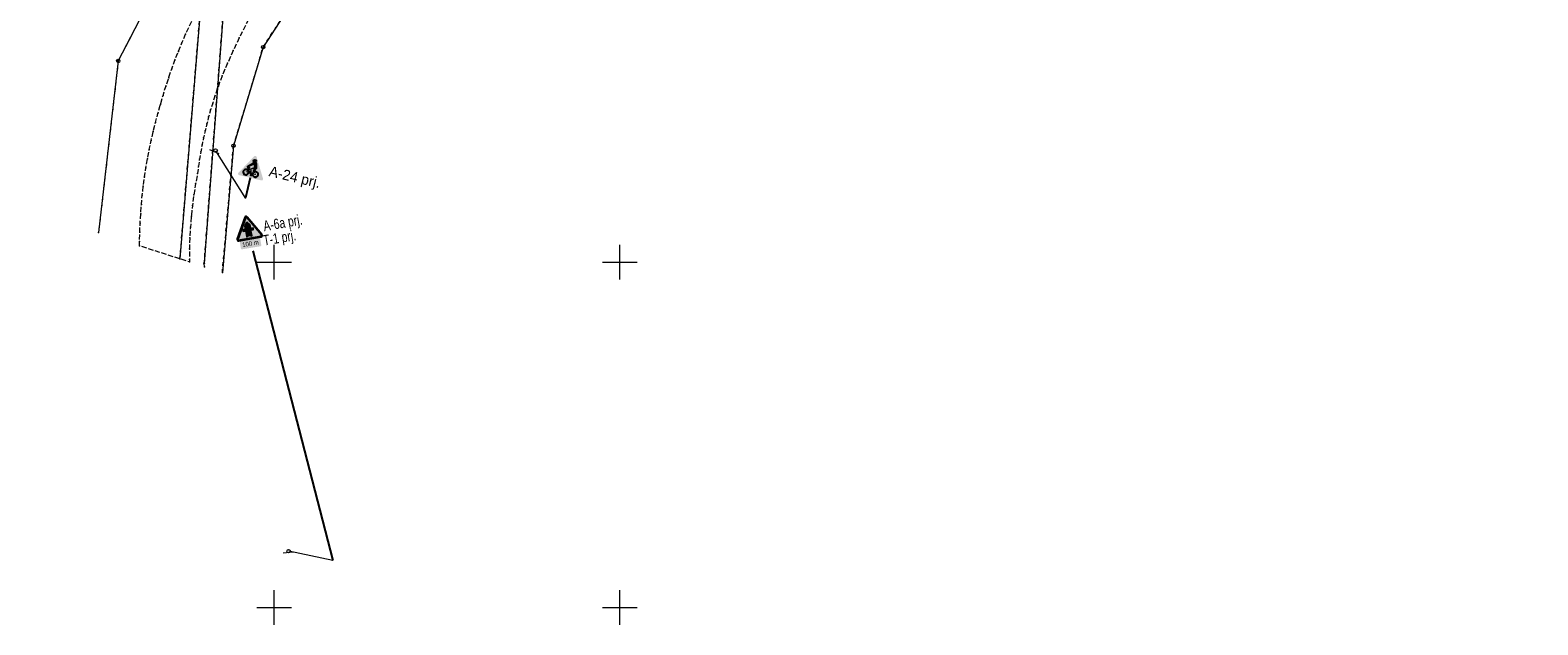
# Model space of a CAD drawing. Extents: x 6456700 to 6518119, y 5963420 to 5980059.
# Tile 59 of 256: x 6511883 to 6512102, y 5964097 to 5964183. Entities that reach past the tile are written whole.
import ezdxf

# ---------------------------------------------------------------- set-up
doc = ezdxf.new("R2010")
doc.units = 0
doc.header["$MEASUREMENT"] = 0
doc.linetypes.add('L_0_03', pattern=[1, 0.5, -0.5])
doc.linetypes.add('L_0_52', pattern=[1, 0.75, -0.25])
doc.layers.get('0').update_dxf_attribs({"color": 2, "linetype": 'CONTINUOUS', "lineweight": 5})
for name, color, linetype, lineweight in [('18mm Kreska ciągła', 7, 'CONTINUOUS', 18), ('202_punkt_graniczny', 7, 'CONTINUOUS', 18), ('203_punkt_graniczny', 7, 'CONTINUOUS', 18), ('218_kontur_uzytku_gruntowego', 96, 'L_0_03', 18), ('219_dzialka_ewidencyjna', 7, 'CONTINUOUS', 18), ('9mm Kreska ciągła', 252, 'CONTINUOUS', 9), ('jezdnia', 7, 'CONTINUOUS', 18), ('siatka_krzyrzy', 7, 'CONTINUOUS', 18)]:
    doc.layers.add(name, color=color, linetype=linetype, lineweight=lineweight)
doc.layers.add('ZNAKI_PIONOWE', color=7, linetype='CONTINUOUS')
doc.styles.get("Standard").update_dxf_attribs({"font": 'txt', "width": 0.75})

# ---------------------------------------------------------------- blocks, each defined once
blk = doc.blocks.new('mdcp_nowa')
at = {"layer": '203_punkt_graniczny', "linetype": 'Continuous', "lineweight": 18, "true_color": 0x000000}
blk.add_hatch(color=18, dxfattribs=at).paths.add_polyline_path([(6494639.86, 5980599.72, 1), (6494639.86, 5980599.81, 1)])
for p in [(6494624.57, 5980604.26), (6494630.51, 5980602.34), (6494636.35, 5980600.46), (6494637.73, 5980600.02), (6494639.9, 5980599.32), (6494642.49, 5980598.48)]:
    blk.add_point(p)
at = {"layer": '202_punkt_graniczny', "color": 7, "linetype": 'Continuous', "lineweight": 18}
for centre in [(6494648.39, 5980631.11), (6494627.42, 5980629.1), (6494644.1, 5980616.83)]:
    blk.add_circle(centre, 0.25, dxfattribs=at)
at = {"layer": '202_punkt_graniczny'}
for p in [(6494627.42, 5980629.1), (6494648.39, 5980631.11), (6494644.1, 5980616.83)]:
    blk.add_point(p, dxfattribs=at)
at = {"layer": '203_punkt_graniczny', "color": 7, "linetype": 'Continuous', "lineweight": 18}
blk.add_circle((6494639.86, 5980599.77), 0.045, dxfattribs=at)
at = {"layer": '203_punkt_graniczny'}
blk.add_point((6494639.86, 5980599.77), dxfattribs=at)
at = {"layer": '218_kontur_uzytku_gruntowego', "lineweight": 18, "flags": 128}
for points in [[(6494636.35, 5980600.46), (6494640.98, 5980656.72)], [(6494639.86, 5980599.77), (6494644.12, 5980655.69)], [(6494637, 5980647.58), (6494627.42, 5980629.1)], [(6494648.39, 5980631.11), (6494659.53, 5980648.3)], [(6494627.42, 5980629.1), (6494624.57, 5980604.26)], [(6494644.1, 5980616.83), (6494648.39, 5980631.11)], [(6494642.49, 5980598.48), (6494644.1, 5980616.83)], [(6494639.9, 5980599.32), (6494639.86, 5980599.77)]]:
    blk.add_lwpolyline(points, dxfattribs=at)
at = {"layer": '218_kontur_uzytku_gruntowego'}
for p in [(6494627.42, 5980629.1), (6494627.42, 5980629.1), (6494648.39, 5980631.11), (6494648.39, 5980631.11), (6494644.1, 5980616.83), (6494644.1, 5980616.83), (6494639.86, 5980599.77), (6494639.86, 5980599.77), (6494639.86, 5980599.77), (6494639.86, 5980599.77)]:
    blk.add_point(p, dxfattribs=at)
at = {"layer": '219_dzialka_ewidencyjna', "color": 3, "linetype": 'Continuous', "lineweight": 18, "flags": 128}
for points in [[(6494640.98, 5980656.72), (6494636.35, 5980600.46)], [(6494644.12, 5980655.69), (6494639.86, 5980599.77)], [(6494637, 5980647.58), (6494627.42, 5980629.1)], [(6494659.53, 5980648.3), (6494648.39, 5980631.11)], [(6494627.42, 5980629.1), (6494624.57, 5980604.26)], [(6494648.39, 5980631.11), (6494644.1, 5980616.83)], [(6494644.1, 5980616.83), (6494642.49, 5980598.48)], [(6494639.9, 5980599.32), (6494639.86, 5980599.77)]]:
    blk.add_lwpolyline(points, dxfattribs=at)
at = {"layer": '219_dzialka_ewidencyjna', "color": 3}
for p in [(6494627.42, 5980629.1), (6494627.42, 5980629.1), (6494648.39, 5980631.11), (6494648.39, 5980631.11), (6494644.1, 5980616.83), (6494644.1, 5980616.83), (6494639.86, 5980599.77), (6494639.86, 5980599.77)]:
    blk.add_point(p, dxfattribs=at)
at = {"layer": 'jezdnia', "color": 7, "linetype": 'L_0_52', "lineweight": 18, "flags": 128}
blk.add_lwpolyline([(6494800.98, 5980766.05), (6494800.28, 5980765.21), (6494799.58, 5980764.38), (6494798.86, 5980763.57), (6494798.14, 5980762.76), (6494797.4, 5980761.96), (6494796.65, 5980761.17), (6494795.56, 5980759.97), (6494794.45, 5980758.8), (6494793.3, 5980757.65), (6494792.14, 5980756.53), (6494790.94, 5980755.44), (6494789.72, 5980754.37), (6494788.47, 5980753.34), (6494787.2, 5980752.33), (6494785.91, 5980751.36), (6494784.6, 5980750.41), (6494783.26, 5980749.5), (6494781.9, 5980748.62), (6494780.52, 5980747.77), (6494779.49, 5980747.15), (6494778.44, 5980746.54), (6494777.4, 5980745.94), (6494776.34, 5980745.36), (6494775.28, 5980744.78), (6494774.21, 5980744.23), (6494773.13, 5980743.68), (6494772.05, 5980743.15), (6494770.96, 5980742.63), (6494769.86, 5980742.12), (6494768.76, 5980741.63), (6494767.65, 5980741.15), (6494766.54, 5980740.68), (6494754.8, 5980736.16), (6494735.09, 5980729.04), (6494724.78, 5980724.36), (6494723.57, 5980723.74), (6494722.37, 5980723.09), (6494721.19, 5980722.42), (6494720.02, 5980721.72), (6494718.86, 5980721.01), (6494717.72, 5980720.27), (6494716.59, 5980719.51), (6494715.47, 5980718.73), (6494714.37, 5980717.93), (6494713.29, 5980717.1), (6494712.22, 5980716.26), (6494711.16, 5980715.4), (6494710.13, 5980714.51), (6494709.11, 5980713.61), (6494707.48, 5980712.2), (6494705.88, 5980710.76), (6494704.3, 5980709.3), (6494702.75, 5980707.8), (6494701.22, 5980706.28), (6494699.72, 5980704.74), (6494698.24, 5980703.17), (6494696.79, 5980701.57), (6494695.37, 5980699.95), (6494693.98, 5980698.31), (6494692.61, 5980696.64), (6494691.28, 5980694.95), (6494689.97, 5980693.24), (6494678.42, 5980678.9), (6494663.6, 5980660.49), (6494656.62, 5980651.14), (6494655.4, 5980649.55), (6494654.2, 5980647.93), (6494653.04, 5980646.3), (6494651.91, 5980644.64), (6494650.81, 5980642.95), (6494649.75, 5980641.25), (6494648.71, 5980639.53), (6494647.72, 5980637.79), (6494646.75, 5980636.02), (6494645.82, 5980634.24), (6494644.93, 5980632.44), (6494644.07, 5980630.63), (6494643.25, 5980628.8), (6494642.46, 5980626.95), (6494642.09, 5980625.98), (6494641.74, 5980625), (6494641.4, 5980624.01), (6494641.09, 5980623.02), (6494640.79, 5980622.02), (6494640.5, 5980621.01), (6494640.24, 5980620.01), (6494639.99, 5980618.99), (6494639.76, 5980617.98), (6494639.55, 5980616.96), (6494639.36, 5980615.93), (6494639.19, 5980614.9), (6494639.03, 5980613.87), (6494638.89, 5980612.84), (6494638.61, 5980611.3), (6494638.37, 5980609.75), (6494638.16, 5980608.19), (6494638, 5980606.63), (6494637.87, 5980605.07), (6494637.78, 5980603.5), (6494637.73, 5980601.93), (6494637.72, 5980600.36), (6494637.73, 5980600.02), (6494630.51, 5980602.34), (6494630.51, 5980602.97), (6494630.54, 5980604.31), (6494630.59, 5980605.65), (6494630.67, 5980606.99), (6494630.77, 5980608.32), (6494630.9, 5980609.66), (6494631.05, 5980610.99), (6494631.23, 5980612.32), (6494631.43, 5980613.64), (6494631.66, 5980614.96), (6494631.91, 5980616.28), (6494632.19, 5980617.59), (6494632.49, 5980618.9), (6494632.82, 5980620.2), (6494633.17, 5980621.49), (6494633.52, 5980622.8), (6494633.9, 5980624.09), (6494634.3, 5980625.39), (6494634.72, 5980626.67), (6494635.16, 5980627.95), (6494635.63, 5980629.21), (6494636.12, 5980630.47), (6494636.63, 5980631.72), (6494637.17, 5980632.96), (6494637.73, 5980634.19), (6494638.31, 5980635.41), (6494638.91, 5980636.62), (6494639.53, 5980637.82), (6494640.18, 5980639.01), (6494651.91, 5980654.89), (6494659.39, 5980664.48), (6494673.45, 5980682.25), (6494686.07, 5980698.81), (6494697.34, 5980711.93), (6494704.77, 5980718.76), (6494705.95, 5980719.62), (6494707.13, 5980720.47), (6494708.32, 5980721.31), (6494709.52, 5980722.13), (6494710.73, 5980722.95), (6494711.95, 5980723.75), (6494713.17, 5980724.54), (6494714.41, 5980725.31), (6494715.65, 5980726.08), (6494716.89, 5980726.83), (6494718.15, 5980727.57), (6494719.41, 5980728.3), (6494720.68, 5980729.01), (6494721.96, 5980729.71), (6494733.02, 5980734.84), (6494752.65, 5980741.77), (6494764.04, 5980746.21), (6494765.1, 5980746.65), (6494766.15, 5980747.09), (6494767.2, 5980747.55), (6494768.24, 5980748.02), (6494769.28, 5980748.5), (6494770.32, 5980748.99), (6494771.34, 5980749.49), (6494772.37, 5980750.01), (6494773.38, 5980750.53), (6494774.39, 5980751.07), (6494775.4, 5980751.61), (6494776.4, 5980752.17), (6494777.39, 5980752.74), (6494778.56, 5980753.48), (6494779.71, 5980754.25), (6494780.85, 5980755.04), (6494781.97, 5980755.85), (6494783.08, 5980756.68), (6494784.17, 5980757.53), (6494785.24, 5980758.41), (6494786.3, 5980759.3), (6494787.34, 5980760.22), (6494788.36, 5980761.15), (6494789.36, 5980762.11), (6494790.34, 5980763.08), (6494791.31, 5980764.08), (6494792.25, 5980765.09), (6494796.57, 5980770.19), (6494801.12, 5980776.47), (6494807.76, 5980786.96), (6494824.2, 5980815.58), (6494837.02, 5980838.19), (6494852.07, 5980864.69), (6494865.45, 5980888.16), (6494878.03, 5980909.37), (6494879.23, 5980911.4), (6494880.45, 5980913.41), (6494881.7, 5980915.41), (6494882.97, 5980917.4), (6494884.25, 5980919.37), (6494885.56, 5980921.33), (6494886.89, 5980923.28), (6494888.25, 5980925.21), (6494889.62, 5980927.12), (6494891.01, 5980929.02), (6494892.43, 5980930.91), (6494893.86, 5980932.78), (6494895.32, 5980934.63), (6494896.79, 5980936.47), (6494904.42, 5980944.79), (6494917.35, 5980957.18), (6494930.46, 5980968.66), (6494934.06, 5980971.78), (6494933.22, 5980963.18), (6494926.63, 5980957.35), (6494921.6, 5980952.87), (6494901.47, 5980932.34), (6494900.03, 5980930.62), (6494898.61, 5980928.88), (6494897.21, 5980927.13), (6494895.83, 5980925.35), (6494894.48, 5980923.57), (6494893.14, 5980921.76), (6494891.83, 5980919.94), (6494890.54, 5980918.1), (6494889.28, 5980916.25), (6494888.04, 5980914.38), (6494886.82, 5980912.49), (6494885.62, 5980910.59), (6494884.45, 5980908.68), (6494883.3, 5980906.75), (6494870.77, 5980885.48), (6494856.93, 5980861.45), (6494842.16, 5980835.5), (6494829.15, 5980812.43), (6494813, 5980783.94), (6494806.11, 5980773.06), (6494805.51, 5980772.15), (6494804.9, 5980771.26), (6494804.27, 5980770.37), (6494803.64, 5980769.49), (6494802.99, 5980768.61), (6494802.33, 5980767.75), (6494801.66, 5980766.89)], close=True, dxfattribs=at)
at = {"layer": 'jezdnia'}
for p in [(6494636.63, 5980631.72), (6494637.17, 5980632.96), (6494644.93, 5980632.44), (6494635.63, 5980629.21), (6494636.12, 5980630.47), (6494644.07, 5980630.63), (6494635.16, 5980627.95), (6494642.46, 5980626.95), (6494643.25, 5980628.8), (6494634.3, 5980625.39), (6494634.72, 5980626.67), (6494641.74, 5980625), (6494642.09, 5980625.98), (6494633.52, 5980622.8), (6494633.9, 5980624.09), (6494641.09, 5980623.02), (6494641.4, 5980624.01), (6494633.17, 5980621.49), (6494640.5, 5980621.01), (6494640.79, 5980622.02), (6494632.49, 5980618.9), (6494632.82, 5980620.2), (6494639.99, 5980618.99), (6494640.24, 5980620.01), (6494631.91, 5980616.28), (6494632.19, 5980617.59), (6494639.36, 5980615.93), (6494639.55, 5980616.96), (6494639.76, 5980617.98), (6494631.66, 5980614.96), (6494639.03, 5980613.87), (6494639.19, 5980614.9), (6494631.23, 5980612.32), (6494631.43, 5980613.64), (6494638.89, 5980612.84), (6494630.9, 5980609.66), (6494631.05, 5980610.99), (6494638.37, 5980609.75), (6494638.61, 5980611.3), (6494630.77, 5980608.32), (6494638.16, 5980608.19), (6494630.59, 5980605.65), (6494630.67, 5980606.99), (6494637.87, 5980605.07), (6494638, 5980606.63), (6494630.51, 5980602.97), (6494630.54, 5980604.31), (6494637.78, 5980603.5), (6494637.73, 5980601.93), (6494637.72, 5980600.36)]:
    blk.add_point(p, dxfattribs=at)
at = {"layer": 'siatka_krzyrzy', "linetype": 'Continuous', "lineweight": 18, "flags": 128}
for points in [[(6494650, 5980597.5), (6494650, 5980602.5)], [(6494700, 5980597.5), (6494700, 5980602.5)], [(6494647.5, 5980600), (6494652.5, 5980600)], [(6494697.5, 5980600), (6494702.5, 5980600)], [(6494650, 5980547.5), (6494650, 5980552.5)], [(6494700, 5980547.5), (6494700, 5980552.5)], [(6494647.5, 5980550), (6494652.5, 5980550)], [(6494697.5, 5980550), (6494702.5, 5980550)]]:
    blk.add_lwpolyline(points, dxfattribs=at)

msp = doc.modelspace()

# ---------------------------------------------------------------- hatches: boundary and pattern name
at = {"layer": 'ZNAKI_PIONOWE', "linetype": 'Continuous'}
h = msp.add_hatch(color=40, dxfattribs=at)
h.paths.add_polyline_path([(6511916.863, 5964151.46, -0.4142136), (6511916.781, 5964151.344), (6511914.118, 5964150.894, -0.4142136), (6511914.003, 5964150.976), (6511913.845, 5964151.913, -0.414213), (6511913.927, 5964152.028), (6511913.927, 5964152.028), (6511916.589, 5964152.478, -0.4142136), (6511916.704, 5964152.396)])
h.paths.add_polyline_path([(6511914.482, 5964150.65), (6511916.72, 5964151.028), (6511916.887, 5964150.038), (6511914.65, 5964149.66)], flags=9)

# ---------------------------------------------------------------- next in the draw order: block references
at = {"linetype": 'ByBlock'}
msp.add_blockref('mdcp_nowa', (17268.786, -16450.998), dxfattribs=at)

# ---------------------------------------------------------------- next in the draw order: hatches: boundary and pattern name
at = {"layer": '9mm Kreska ciągła'}
h = msp.add_hatch(dxfattribs=at)
h.set_pattern_fill('ANSI37', color=256, scale=4)
h.set_pattern_definition([(45, (6511691.195, 5964120.06236), (-0.3535534, 0.3535534), []), (135, (6511691.195, 5964120.06236), (-0.3535534, -0.3535534), [])])
h.paths.add_polyline_path([(6511691.195, 5964121.143), (6511691.386, 5964124.63, 0.0938697), (6511692.371, 5964131.182), (6511691.932, 5964142.68, -0.1144111), (6511694.249, 5964154.747), (6511705.391, 5964179.862, -0.2719906), (6511723.667, 5964192.967), (6511729.755, 5964193.522, 0.0986737), (6511738.301, 5964196.051), (6511743.586, 5964198.832, -0.0201917), (6511747.406, 5964200.649), (6511769.76, 5964210.196, 0.0321896), (6511780.964, 5964215.859), (6511817.579, 5964237.57, -0.2184617), (6511825.251, 5964238.379), (6511910.835, 5964209.53, -0.0627118), (6511916.853, 5964206.62, 0.3900749), (6511923.272, 5964207.6), (6511915.609, 5964197.326, 0.4269523), (6511913.878, 5964204.338, 0.0491888), (6511909.717, 5964206.213), (6511824.133, 5964235.062, 0.2184617), (6511819.364, 5964234.559), (6511782.746, 5964212.847), (6511782.743, 5964212.845, -0.0321976), (6511771.135, 5964206.977), (6511748.781, 5964197.43, 0.0201917), (6511745.216, 5964195.734), (6511739.931, 5964192.954, -0.0986737), (6511730.073, 5964190.037), (6511723.985, 5964189.481, 0.2719906), (6511708.591, 5964178.442), (6511697.449, 5964153.327, 0.1144111), (6511695.43, 5964142.813), (6511695.868, 5964131.315, -0.1384822), (6511693.149, 5964120.062), (6511691.196, 5964121.142)])
at = {"layer": 'ZNAKI_PIONOWE', "linetype": 'Continuous'}
h = msp.add_hatch(color=12, dxfattribs=at)
edge = h.paths.add_edge_path()
edge.add_line((6511913.706, 5964161.586), (6511916.922, 5964160.814))
edge.add_arc((6511916.969, 5964161.009), 0.2, 256.5029, 376.5029)
edge.add_line((6511917.161, 5964161.066), (6511916.221, 5964164.237))
edge.add_arc((6511916.029, 5964164.18), 0.2, 16.5029, 136.5029)
edge.add_line((6511915.884, 5964164.317), (6511913.608, 5964161.918))
edge.add_arc((6511913.753, 5964161.781), 0.2, 136.5029, 256.5029)
edge = h.paths.add_edge_path(flags=16)
edge.add_line((6511913.73, 5964161.683), (6511916.946, 5964160.912))
edge.add_arc((6511916.969, 5964161.009), 0.1, 256.5029, 376.5029)
edge.add_line((6511917.065, 5964161.037), (6511916.125, 5964164.208))
edge.add_arc((6511916.029, 5964164.18), 0.1, 16.5029, 136.5029)
edge.add_line((6511915.957, 5964164.249), (6511913.681, 5964161.849))
edge.add_arc((6511913.753, 5964161.781), 0.1, 136.5029, 256.5029)
at = {"layer": 'ZNAKI_PIONOWE'}
msp.add_hatch(color=40, dxfattribs=at).paths.add_polyline_path([(6511913.681, 5964161.849, 0.5773951), (6511913.73, 5964161.683), (6511916.946, 5964160.912, 0.5773314), (6511917.065, 5964161.037), (6511916.125, 5964164.208, 0.5773503), (6511915.957, 5964164.249)])
at = {"layer": 'ZNAKI_PIONOWE', "linetype": 'Continuous'}
h = msp.add_hatch(color=256, dxfattribs=at)
edge = h.paths.add_edge_path()
edge.add_arc((6511915.971, 5964163.612), 0.176, 0, 360)
edge = h.paths.add_edge_path()
edge.add_line((6511915.97, 5964163.405), (6511914.897, 5964162.765))
edge.add_line((6511914.897, 5964162.765), (6511915.158, 5964162.668))
edge.add_line((6511915.158, 5964162.668), (6511914.907, 5964162.337))
edge.add_arc((6511914.676, 5964162.018), 0.395, 54.15871, 394.70589)
edge.add_line((6511915, 5964162.242), (6511915.028, 5964162.288))
edge.add_line((6511915.028, 5964162.288), (6511915.245, 5964162.046))
edge.add_line((6511915.245, 5964162.046), (6511915.158, 5964161.978))
edge.add_line((6511915.158, 5964161.978), (6511915.303, 5964161.981))
edge.add_line((6511915.303, 5964161.981), (6511915.378, 5964161.898))
edge.add_arc((6511915.51, 5964161.825), 0.151, 151.33395, 303.06527)
edge.add_line((6511915.592, 5964161.699), (6511915.352, 5964161.571))
edge.add_line((6511915.352, 5964161.571), (6511915.683, 5964161.544))
edge.add_arc((6511916.05, 5964161.688), 0.395, 201.38916, 459.37794)
edge.add_line((6511915.986, 5964162.077), (6511915.909, 5964162.254))
edge.add_line((6511915.909, 5964162.254), (6511916.068, 5964162.542))
edge.add_line((6511916.068, 5964162.542), (6511916.157, 5964162.528))
edge.add_line((6511916.157, 5964162.528), (6511916.148, 5964163.29))
edge.add_line((6511916.148, 5964163.29), (6511915.97, 5964163.405))
h.paths.add_polyline_path([(6511915.372, 5964162.676), (6511915.212, 5964162.467), (6511915.332, 5964162.437), (6511915.317, 5964162.546), (6511915.837, 5964162.728), (6511915.798, 5964163.075), (6511915.15, 5964162.763)], flags=16)
h.paths.add_polyline_path([(6511915.49, 5964162.405), (6511915.543, 5964161.985), (6511915.484, 5964161.984), (6511915.505, 5964161.961), (6511915.633, 5964161.949), (6511915.644, 5964162.214), (6511915.801, 5964162.488)], flags=16)
h.paths.add_polyline_path([(6511915.333, 5964162.153), (6511915.313, 5964162.297), (6511915.177, 5964162.327)], flags=16)
edge = h.paths.add_edge_path(flags=16)
edge.add_line((6511914.901, 5964162.144), (6511914.856, 5964162.071))
edge.add_line((6511914.856, 5964162.071), (6511914.711, 5964161.968))
edge.add_line((6511914.711, 5964161.968), (6511914.652, 5964162.051))
edge.add_line((6511914.652, 5964162.051), (6511914.779, 5964162.142))
edge.add_line((6511914.779, 5964162.142), (6511914.829, 5964162.225))
edge.add_arc((6511914.676, 5964162.018), 0.258, 53.44498, 389.4022)
h.paths.add_polyline_path([(6511915.85, 5964162.162), (6511915.817, 5964161.956), (6511915.903, 5964162.036)], flags=16)
edge = h.paths.add_edge_path(flags=16)
edge.add_line((6511916.007, 5964161.942), (6511916.066, 5964161.806))
edge.add_arc((6511916.022, 5964161.705), 0.11, -153.16777, 66.44508, ccw=False)
edge.add_line((6511915.923, 5964161.655), (6511915.792, 5964161.686))
edge.add_arc((6511916.05, 5964161.688), 0.258, 180.27265, 459.62391)
edge = h.paths.add_edge_path(flags=16)
edge.add_line((6511915.958, 5964161.798), (6511915.911, 5964161.905))
edge.add_arc((6511916.05, 5964161.688), 0.258, 122.58902, 157.30894)
edge.add_line((6511915.812, 5964161.787), (6511915.924, 5964161.76))
edge.add_line((6511915.924, 5964161.76), (6511915.958, 5964161.798))
edge = h.paths.add_edge_path(flags=17)
edge.add_line((6511914.897, 5964162.765), (6511915.97, 5964163.405))
h = msp.add_hatch(color=12, dxfattribs=at)
edge = h.paths.add_edge_path()
edge.add_line((6511913.637, 5964152.085), (6511916.892, 5964152.669))
edge.add_arc((6511916.857, 5964152.866), 0.2, 280.17407, 400.17407)
edge.add_line((6511917.009, 5964152.995), (6511914.876, 5964155.522))
edge.add_arc((6511914.723, 5964155.393), 0.2, 40.17407, 160.17407)
edge.add_line((6511914.535, 5964155.46), (6511913.413, 5964152.349))
edge.add_arc((6511913.601, 5964152.281), 0.2, 160.17407, 280.17407)
edge = h.paths.add_edge_path(flags=16)
edge.add_line((6511913.619, 5964152.183), (6511916.874, 5964152.767))
edge.add_arc((6511916.857, 5964152.866), 0.1, 280.17407, 400.17407)
edge.add_line((6511916.933, 5964152.93), (6511914.799, 5964155.457))
edge.add_arc((6511914.723, 5964155.393), 0.1, 40.17407, 160.17407)
edge.add_line((6511914.629, 5964155.427), (6511913.507, 5964152.315))
edge.add_arc((6511913.601, 5964152.281), 0.1, 160.17407, 280.17407)
h = msp.add_hatch(color=12, dxfattribs=at)
edge = h.paths.add_edge_path()
edge.add_line((6511913.637, 5964152.085), (6511916.892, 5964152.669))
edge.add_arc((6511916.857, 5964152.866), 0.2, 280.17407, 400.17407)
edge.add_line((6511917.009, 5964152.995), (6511914.876, 5964155.522))
edge.add_arc((6511914.723, 5964155.393), 0.2, 40.17407, 160.17407)
edge.add_line((6511914.535, 5964155.46), (6511913.413, 5964152.349))
edge.add_arc((6511913.601, 5964152.281), 0.2, 160.17407, 280.17407)
edge = h.paths.add_edge_path(flags=16)
edge.add_line((6511913.619, 5964152.183), (6511916.874, 5964152.767))
edge.add_arc((6511916.857, 5964152.866), 0.1, 280.17407, 400.17407)
edge.add_line((6511916.933, 5964152.93), (6511914.799, 5964155.457))
edge.add_arc((6511914.723, 5964155.393), 0.1, 40.17407, 160.17407)
edge.add_line((6511914.629, 5964155.427), (6511913.507, 5964152.315))
edge.add_arc((6511913.601, 5964152.281), 0.1, 160.17407, 280.17407)
h = msp.add_hatch(color=40, dxfattribs=at)
h.paths.add_polyline_path([(6511914.812, 5964154.781), (6511914.534, 5964154.257), (6511914.629, 5964153.723), (6511914.257, 5964153.656), (6511914.29, 5964153.471), (6511914.663, 5964153.538), (6511914.818, 5964152.671), (6511915.135, 5964152.893), (6511915.527, 5964152.781), (6511915.369, 5964153.665), (6511915.757, 5964153.734), (6511915.723, 5964153.92), (6511915.336, 5964153.85), (6511915.243, 5964154.369)], flags=16)
edge = h.paths.add_edge_path()
edge.add_line((6511913.619, 5964152.183), (6511916.874, 5964152.767))
edge.add_arc((6511916.857, 5964152.866), 0.1, 280.17407, 400.17407)
edge.add_line((6511916.933, 5964152.93), (6511914.799, 5964155.457))
edge.add_arc((6511914.723, 5964155.393), 0.1, 40.17407, 160.17407)
edge.add_line((6511914.629, 5964155.427), (6511913.507, 5964152.315))
edge.add_arc((6511913.601, 5964152.281), 0.1, 160.17407, 280.17407)
msp.add_hatch(color=256, dxfattribs=at).paths.add_polyline_path([(6511914.812, 5964154.781), (6511914.534, 5964154.257), (6511914.629, 5964153.723), (6511914.257, 5964153.656), (6511914.29, 5964153.471), (6511914.663, 5964153.538), (6511914.818, 5964152.671), (6511915.135, 5964152.893), (6511915.527, 5964152.781), (6511915.369, 5964153.665), (6511915.757, 5964153.734), (6511915.723, 5964153.92), (6511915.336, 5964153.85), (6511915.243, 5964154.369)])
at = {"layer": 'ZNAKI_PIONOWE'}
h = msp.add_hatch(color=256, dxfattribs=at)
edge = h.paths.add_edge_path(flags=16)
edge.add_line((6511913.845, 5964151.913), (6511914.003, 5964150.976))
edge.add_arc((6511914.102, 5964150.993), 0.1, 189.59668, 279.59668)
edge.add_line((6511914.118, 5964150.894), (6511916.781, 5964151.344))
edge.add_arc((6511916.764, 5964151.443), 0.1, 279.59668, 369.59668)
edge.add_line((6511916.863, 5964151.46), (6511916.704, 5964152.396))
edge.add_arc((6511916.606, 5964152.38), 0.1, 9.59668, 99.59668)
edge.add_line((6511916.589, 5964152.478), (6511913.927, 5964152.028))
edge.add_arc((6511913.943, 5964151.93), 0.1, 99.59668, 189.59668)
edge = h.paths.add_edge_path()
edge.add_line((6511913.795, 5964151.905), (6511913.954, 5964150.968))
edge.add_arc((6511914.102, 5964150.993), 0.15, 189.59668, 279.59668)
edge.add_line((6511914.127, 5964150.845), (6511916.789, 5964151.295))
edge.add_arc((6511916.764, 5964151.443), 0.15, 279.59668, 369.59668)
edge.add_line((6511916.912, 5964151.468), (6511916.754, 5964152.405))
edge.add_arc((6511916.606, 5964152.38), 0.15, 9.59668, 99.59668)
edge.add_line((6511916.581, 5964152.528), (6511913.918, 5964152.078))
edge.add_arc((6511913.943, 5964151.93), 0.15, 99.59668, 189.59668)

# ---------------------------------------------------------------- next in the draw order: linework, layer by layer
at = {"layer": '18mm Kreska ciągła'}
for points in [[(6511910.796, 5964164.688), (6511909.477, 5964165.258)], [(6511910.285, 5964165.11), (6511914.618, 5964158.224)], [(6511921.521, 5964107.003), (6511920.09, 5964106.881)], [(6511927.272, 5964105.82), (6511920.88, 5964107.173)]]:
    msp.add_lwpolyline(points, dxfattribs=at)
for centre in [(6511910.298, 5964165.144), (6511920.867, 5964107.169)]:
    msp.add_circle(centre, 0.252, dxfattribs=at)
at = {"layer": 'ZNAKI_PIONOWE', "linetype": 'Continuous'}
for p, q in [((6511914.897, 5964162.765), (6511915.97, 5964163.405)), ((6511915.97, 5964163.405), (6511916.148, 5964163.29)), ((6511916.148, 5964163.29), (6511916.157, 5964162.528)), ((6511915.158, 5964162.668), (6511914.897, 5964162.765)), ((6511914.907, 5964162.337), (6511915.158, 5964162.668)), ((6511915.028, 5964162.288), (6511915, 5964162.242)), ((6511915.245, 5964162.046), (6511915.028, 5964162.288)), ((6511915.158, 5964161.978), (6511915.245, 5964162.046)), ((6511915.303, 5964161.981), (6511915.158, 5964161.978)), ((6511915.378, 5964161.898), (6511915.303, 5964161.981)), ((6511915.352, 5964161.571), (6511915.592, 5964161.699)), ((6511915.683, 5964161.544), (6511915.352, 5964161.571)), ((6511916.068, 5964162.542), (6511915.909, 5964162.254)), ((6511915.909, 5964162.254), (6511915.986, 5964162.077)), ((6511916.157, 5964162.528), (6511916.068, 5964162.542))]:
    msp.add_line(p, q, dxfattribs=at)
at = {"layer": 'ZNAKI_PIONOWE'}
for p, q in [((6511915.314, 5964161.2), (6511914.614, 5964158.283)), ((6511915.683, 5964150.63), (6511927.272, 5964105.82))]:
    msp.add_line(p, q, dxfattribs=at)
at = {"layer": 'ZNAKI_PIONOWE', "linetype": 'Continuous', "flags": 128}
msp.add_lwpolyline([(6511915.97, 5964163.405), (6511914.897, 5964162.765), (6511915.158, 5964162.668), (6511914.907, 5964162.337, 11.753181), (6511915, 5964162.242), (6511915.028, 5964162.288), (6511915.245, 5964162.046), (6511915.158, 5964161.978), (6511915.303, 5964161.981), (6511915.378, 5964161.898, 0.7793994), (6511915.592, 5964161.699), (6511915.352, 5964161.571), (6511915.683, 5964161.544, 2.0962795), (6511915.986, 5964162.077), (6511915.909, 5964162.254), (6511916.068, 5964162.542), (6511916.157, 5964162.528), (6511916.148, 5964163.29), (6511915.97, 5964163.405)], format="xyb", dxfattribs=at)
at = {"layer": 'ZNAKI_PIONOWE'}
for points in [[(6511913.637, 5964152.085), (6511916.892, 5964152.669, 0.5773503), (6511917.009, 5964152.995), (6511914.876, 5964155.522, 0.5773503), (6511914.535, 5964155.46), (6511913.413, 5964152.349, 0.5773503)], [(6511913.619, 5964152.183), (6511916.874, 5964152.767, 0.5773503), (6511916.933, 5964152.93), (6511914.799, 5964155.457, 0.5773503), (6511914.629, 5964155.427), (6511913.507, 5964152.315, 0.5773503)]]:
    msp.add_lwpolyline(points, format="xyb", close=True, dxfattribs=at)
at = {"layer": 'ZNAKI_PIONOWE', "linetype": 'Continuous', "flags": 128}
msp.add_lwpolyline([(6511914.812, 5964154.781), (6511914.534, 5964154.257), (6511914.629, 5964153.723), (6511914.257, 5964153.656), (6511914.29, 5964153.471), (6511914.663, 5964153.538), (6511914.818, 5964152.671), (6511915.135, 5964152.893), (6511915.527, 5964152.781), (6511915.369, 5964153.665), (6511915.757, 5964153.734), (6511915.723, 5964153.92), (6511915.336, 5964153.85), (6511915.243, 5964154.369), (6511914.812, 5964154.781)], dxfattribs=at)
at = {"layer": 'ZNAKI_PIONOWE', "linetype": 'Continuous'}
msp.add_circle((6511915.971, 5964163.612), 0.176, dxfattribs=at)
for centre, radius, start, end in [((6511914.676, 5964162.018), 0.395, 54.15871, 34.70589), ((6511915.51, 5964161.825), 0.151, 151.33395, 303.06527), ((6511916.05, 5964161.688), 0.395, 201.38916, 99.37794)]:
    msp.add_arc(centre, radius, start, end, dxfattribs=at)

# ---------------------------------------------------------------- next in the draw order: texts
msp.add_text('A-24 prj.', height=1.5, rotation=346.5029, dxfattribs=at).set_placement((6511917.903, 5964161.463))
at = {"layer": 'ZNAKI_PIONOWE', "attachment_point": 1}
for s, insert, char_height, width, rotation in [('A-6a prj.', (6511917.084, 5964154.933), 1.5, 10.8158, 10.17407), ('{\\fSwis721 BT|b0|i0|c238|p34;100 m}', (6511914.095, 5964151.811), 0.66, 3.65605, 9.59668), ('T-1 prj.', (6511917.074, 5964152.862), 1.5, 10.8158, 9.59668)]:
    msp.add_mtext(s, dxfattribs=dict(at, insert=insert, char_height=char_height, width=width, rotation=rotation))

doc.saveas('drawing.dxf')
